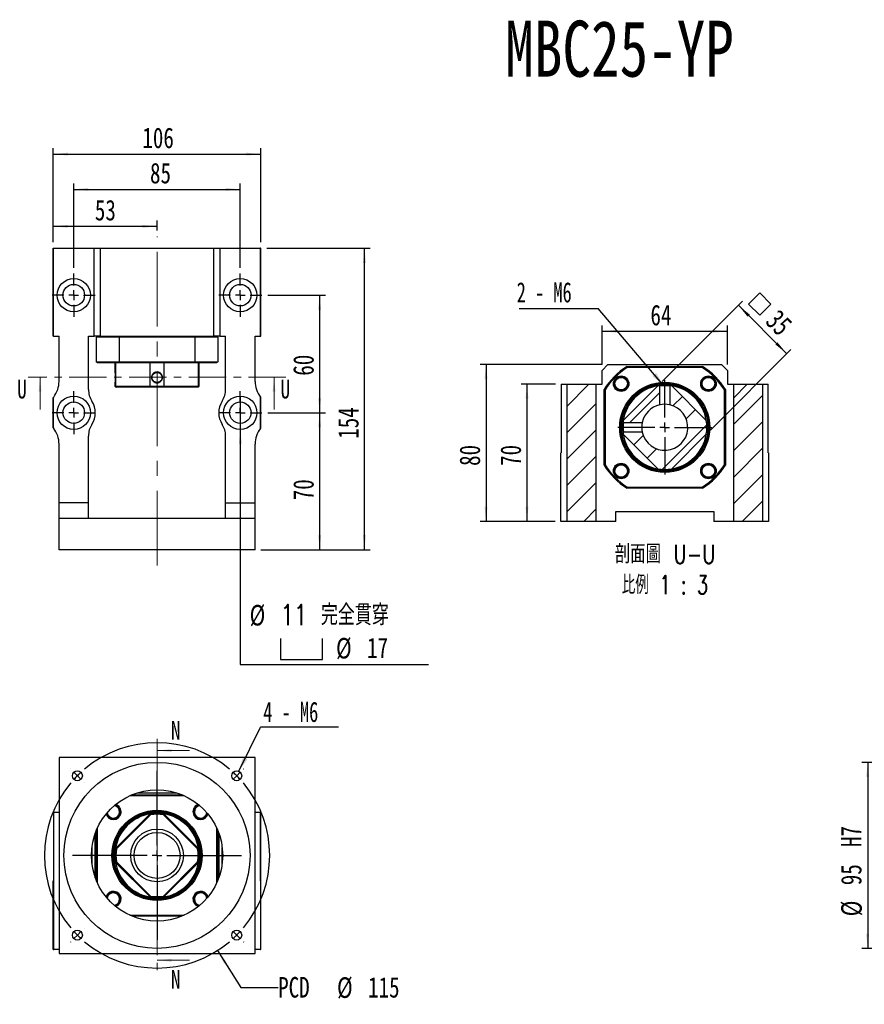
# Model space of a CAD drawing. Header units: millimetres. Extents: x 39 to 266, y 3 to 194.
# Tile 1 of 3: x 39 to 183, y 26 to 194. Entities that reach past the tile are written whole.
import ezdxf

# ---------------------------------------------------------------- set-up
doc = ezdxf.new("R2010")
doc.units = ezdxf.units.MM
doc.linetypes.add('CENTER', pattern=[10.16, 6.35, -1.27, 1.27, -1.27])
doc.linetypes.add('CENTERX2', pattern=[20.32, 12.7, -2.54, 2.54, -2.54])
doc.layers.add('FORMAT', color=7, linetype='Continuous')
doc.styles.add('SLDTEXTSTYLE0', font='TXT', dxfattribs={"width": 0.75})
doc.styles.add('SLDTEXTSTYLE3', font='TXT', dxfattribs={"width": 0.666667})
doc.styles.add('SLDTEXTSTYLE4', font='TXT', dxfattribs={"width": 0.75, "bigfont": 'bigfont'})
doc.styles.add('SLDTEXTSTYLE5', font='TXT', dxfattribs={"width": 0.65625, "bigfont": 'bigfont'})
doc.dimstyles.new('SLDDIMSTYLE1', dxfattribs={"dimtxt": 3.5, "dimasz": 2.5, "dimexe": 0, "dimexo": 0.0625, "dimgap": 0.875, "dimtad": 0, "dimtih": 1, "dimtoh": 1, "dimlfac": 3, "dimrnd": 1e-09, "dimzin": 12, "dimdsep": 46, "dimtxsty": 'SLDTEXTSTYLE0', "dimblk1": 'NONE', "dimsah": 1, "dimcen": 0, "dimadec": 0, "dimazin": 3, "dimtfac": 1, "dimtmove": 0, "dimatfit": 3, "dimldrblk": 'NONE', "dimfxl": 0, "dimfrac": 2, "dimtolj": 1, "dimtzin": 12, "dimarcsym": 0})
doc.dimstyles.new('SLDDIMSTYLE2', dxfattribs={"dimtxt": 0.18, "dimasz": 2.5, "dimexe": 0, "dimexo": 0.0625, "dimgap": 0, "dimtad": 0, "dimtih": 1, "dimtoh": 1, "dimdec": 0, "dimrnd": 1e-09, "dimzin": 0, "dimdsep": 46, "dimtxsty": 'Standard', "dimsah": 1, "dimcen": 0.09, "dimadec": 0, "dimazin": 0, "dimtfac": 2.5, "dimtdec": 0, "dimtofl": 0, "dimtmove": 0, "dimatfit": 3, "dimfxl": 0, "dimfrac": 2, "dimtolj": 1, "dimtzin": 0, "dimarcsym": 0})
doc.dimstyles.new('SLDDIMSTYLE3', dxfattribs={"dimtxt": 3.5, "dimasz": 2.5, "dimexe": 0, "dimexo": 0.0625, "dimgap": 0.875, "dimtad": 1, "dimlfac": 3, "dimrnd": 1e-09, "dimzin": 12, "dimdsep": 46, "dimtxsty": 'SLDTEXTSTYLE0', "dimsah": 1, "dimcen": 0.09, "dimadec": 0, "dimazin": 3, "dimtfac": 1, "dimtofl": 0, "dimtmove": 0, "dimatfit": 3, "dimfxl": 0, "dimfrac": 2, "dimtolj": 1, "dimtzin": 12, "dimarcsym": 0})
doc.dimstyles.new('SLDDIMSTYLE4', dxfattribs={"dimtxt": 3.5, "dimasz": 2.5, "dimexe": 0, "dimexo": 0.0625, "dimgap": 0.875, "dimtad": 0, "dimtih": 1, "dimtoh": 1, "dimlfac": 3, "dimrnd": 1e-09, "dimzin": 12, "dimdsep": 46, "dimtxsty": 'SLDTEXTSTYLE0', "dimblk1": 'NONE', "dimsah": 1, "dimcen": 0, "dimadec": 0, "dimazin": 3, "dimtfac": 1, "dimtmove": 0, "dimatfit": 3, "dimldrblk": 'NONE', "dimfxl": 0, "dimfrac": 2, "dimtolj": 1, "dimtzin": 12, "dimarcsym": 0})
doc.dimstyles.new('SLDDIMSTYLE7', dxfattribs={"dimtxt": 3.5, "dimasz": 2.5, "dimexe": 0, "dimexo": 0.0625, "dimgap": 0.875, "dimtad": 1, "dimlfac": 3, "dimrnd": 1e-09, "dimzin": 12, "dimdsep": 46, "dimtxsty": 'SLDTEXTSTYLE0', "dimsah": 1, "dimcen": 0.09, "dimadec": 0, "dimazin": 3, "dimtfac": 1, "dimtofl": 0, "dimtmove": 0, "dimatfit": 3, "dimfxl": 0, "dimfrac": 2, "dimtolj": 1, "dimarcsym": 0})

# ---------------------------------------------------------------- blocks, each defined once
blk = doc.blocks.new('_D')
at = {"layer": 'FORMAT', "color": 7}
for p, q in [((72.79, 35.15), (76.77, 28.88)), ((76.77, 28.88), (83.12, 28.88))]:
    blk.add_line(p, q, dxfattribs=at)
blk.add_solid([(72.79, 35.15), (73.92, 32.9), (74.34, 33.17)], dxfattribs=at)
at = {"layer": 'FORMAT', "color": 7, "char_height": 3.5, "attachment_point": 1, "style": 'SLDTEXTSTYLE0'}
for s, insert in [('PCD', (83.12, 30.64)), ('%%c', (93.14, 30.59)), ('115', (98.42, 30.64))]:
    blk.add_mtext(s, dxfattribs=dict(at, insert=insert))
blk = doc.blocks.new('_NONE')
blk = doc.blocks.new('SW_NOTE_0')
at = {"layer": 'FORMAT', "color": 0}
blk.add_line((13.23, 0), (0, 0), dxfattribs=at)
at = {"layer": 'FORMAT', "color": 0, "insert": (0.46, 4.31), "char_height": 3.44, "attachment_point": 1, "style": 'SLDTEXTSTYLE3'}
blk.add_mtext('4 - M6', dxfattribs=at)
blk = doc.blocks.new('SW_CENTERMARKSYMBOL_0')
at = {"layer": 'FORMAT', "color": 0}
for p, q in [((0, 1.67), (0, 14.39)), ((-1.67, 0), (-14.39, 0)), ((0, 0), (-0.83, 0)), ((0, 0), (0, 0.83)), ((0, 0), (0, -0.83)), ((0, 0), (0.83, 0)), ((1.67, 0), (14.39, 0)), ((0, -1.67), (0, -14.39))]:
    blk.add_line(p, q, dxfattribs=at)
blk = doc.blocks.new('SW_CENTERMARKSYMBOL_1')
at = {"layer": 'FORMAT', "color": 0}
for p, q in [((0, 1.67), (0, 14.39)), ((-1.67, 0), (-14.39, 0)), ((0, 0), (-0.83, 0)), ((0, 0), (0, 0.83)), ((0, 0), (0, -0.83)), ((0, 0), (0.83, 0)), ((1.67, 0), (14.39, 0)), ((0, -1.67), (0, -14.39))]:
    blk.add_line(p, q, dxfattribs=at)
blk = doc.blocks.new('SW_CENTERMARKSYMBOL_2')
at = {"layer": 'FORMAT', "color": 0}
for p, q in [((-28.28, 1.18), (-28.3, 1.19)), ((-27.11, 0), (-27.7, 0.59)), ((-27.11, 0), (-26.52, -0.59)), ((-13.55, -11.89), (-13.55, 0.83)), ((0, 0), (-0.59, -0.59)), ((0, 0), (0.59, 0.59)), ((1.18, 1.18), (1.19, 1.19)), ((-25.93, -1.18), (-25.92, -1.19)), ((-1.18, -1.18), (-1.19, -1.19)), ((-13.55, -13.55), (-13.55, -12.72)), ((-15.22, -13.55), (-27.94, -13.55)), ((-13.55, -13.55), (-14.39, -13.55)), ((-13.55, -13.55), (-13.55, -14.39)), ((-13.55, -13.55), (-12.72, -13.55)), ((-11.89, -13.55), (0.83, -13.55)), ((-13.55, -15.22), (-13.55, -27.94)), ((-27.11, -27.11), (-26.52, -26.52)), ((-25.93, -25.93), (-25.92, -25.92)), ((-1.18, -25.93), (-1.19, -25.92)), ((0, -27.11), (-0.59, -26.52)), ((-28.28, -28.28), (-28.3, -28.3)), ((-27.11, -27.11), (-27.7, -27.7)), ((0, -27.11), (0.59, -27.7)), ((1.18, -28.28), (1.19, -28.3))]:
    blk.add_line(p, q, dxfattribs=at)
for start, end in [(49.9822, 130.0178), (135, 137.4911), (132.5089, 135), (45, 47.4911), (42.5089, 45), (139.9822, 220.0178), (319.9822, 40.0178), (222.5089, 225), (315, 317.4911), (225, 227.4911), (229.9822, 310.0178), (312.5089, 315)]:
    blk.add_arc((-13.55, -13.55), 19.17, start, end, dxfattribs=at)
blk = doc.blocks.new('_D_1')
at = {"layer": 'FORMAT', "color": 7}
for p, q in [((81.35, 146.65), (91.18, 146.65)), ((90.18, 146.65), (90.18, 126.65)), ((81.35, 126.65), (91.18, 126.65))]:
    blk.add_line(p, q, dxfattribs=at)
for points in [[(90.18, 146.65), (89.93, 144.15), (90.43, 144.15)], [(90.18, 126.65), (90.43, 129.15), (89.93, 129.15)]]:
    blk.add_solid(points, dxfattribs=at)
at = {"layer": 'FORMAT', "color": 7, "insert": (85.67, 132.95), "char_height": 3.5, "attachment_point": 1, "rotation": 90, "style": 'SLDTEXTSTYLE0'}
blk.add_mtext('60', dxfattribs=at)
blk = doc.blocks.new('_D_2')
at = {"layer": 'FORMAT', "color": 7}
for p, q in [((81.35, 126.65), (91.18, 126.65)), ((90.18, 126.65), (90.18, 103.32)), ((80.18, 103.32), (91.18, 103.32))]:
    blk.add_line(p, q, dxfattribs=at)
for points in [[(90.18, 126.65), (89.93, 124.15), (90.43, 124.15)], [(90.18, 103.32), (90.43, 105.82), (89.93, 105.82)]]:
    blk.add_solid(points, dxfattribs=at)
at = {"layer": 'FORMAT', "color": 7, "insert": (85.67, 111.76), "char_height": 3.5, "attachment_point": 1, "rotation": 90, "style": 'SLDTEXTSTYLE0'}
blk.add_mtext('70', dxfattribs=at)
blk = doc.blocks.new('_D_3')
at = {"layer": 'FORMAT', "color": 7}
for p, q in [((81.18, 154.65), (98.8, 154.65)), ((97.8, 103.32), (97.8, 154.65)), ((80.18, 103.32), (98.8, 103.32))]:
    blk.add_line(p, q, dxfattribs=at)
for points in [[(97.8, 154.65), (97.55, 152.15), (98.05, 152.15)], [(97.8, 103.32), (98.05, 105.82), (97.55, 105.82)]]:
    blk.add_solid(points, dxfattribs=at)
at = {"layer": 'FORMAT', "color": 7, "insert": (93.29, 122.22), "char_height": 3.5, "attachment_point": 1, "rotation": 90, "style": 'SLDTEXTSTYLE0'}
blk.add_mtext('154', dxfattribs=at)
blk = doc.blocks.new('_D_4')
at = {"layer": 'FORMAT', "color": 7}
for p, q in [((44.85, 155.65), (44.85, 159.36)), ((62.51, 157.65), (62.51, 159.36)), ((62.51, 158.36), (44.85, 158.36))]:
    blk.add_line(p, q, dxfattribs=at)
for points in [[(44.85, 158.36), (47.35, 158.11), (47.35, 158.61)], [(62.51, 158.36), (60.01, 158.61), (60.01, 158.11)]]:
    blk.add_solid(points, dxfattribs=at)
at = {"layer": 'FORMAT', "color": 7, "insert": (51.94, 162.87), "char_height": 3.5, "attachment_point": 1, "style": 'SLDTEXTSTYLE0'}
blk.add_mtext('53', dxfattribs=at)
blk = doc.blocks.new('_D_5')
at = {"layer": 'FORMAT', "color": 7}
for p, q in [((44.85, 155.65), (44.85, 171.65)), ((80.18, 155.65), (80.18, 171.65)), ((44.85, 170.65), (80.18, 170.65))]:
    blk.add_line(p, q, dxfattribs=at)
for points in [[(44.85, 170.65), (47.35, 170.4), (47.35, 170.9)], [(80.18, 170.65), (77.68, 170.9), (77.68, 170.4)]]:
    blk.add_solid(points, dxfattribs=at)
at = {"layer": 'FORMAT', "color": 7, "insert": (60.02, 175.17), "char_height": 3.5, "attachment_point": 1, "style": 'SLDTEXTSTYLE0'}
blk.add_mtext('106', dxfattribs=at)
blk = doc.blocks.new('_D_6')
at = {"layer": 'FORMAT', "color": 7}
for p, q in [((48.35, 151.32), (48.35, 165.65)), ((48.35, 164.65), (76.68, 164.65)), ((76.68, 151.32), (76.68, 165.65))]:
    blk.add_line(p, q, dxfattribs=at)
for points in [[(48.35, 164.65), (50.85, 164.4), (50.85, 164.9)], [(76.68, 164.65), (74.18, 164.9), (74.18, 164.4)]]:
    blk.add_solid(points, dxfattribs=at)
at = {"layer": 'FORMAT', "color": 7, "insert": (61.32, 169.17), "char_height": 3.5, "attachment_point": 1, "style": 'SLDTEXTSTYLE0'}
blk.add_mtext('85', dxfattribs=at)
blk = doc.blocks.new('SW_SYMBOL_HOLE_SPOT')
at = {"layer": 'FORMAT', "color": 0}
for p, q in [((0, 875), (0, 75)), ((1600, 75), (1600, 875)), ((0, 75), (1600, 75))]:
    blk.add_line(p, q, dxfattribs=at)
blk = doc.blocks.new('_D_7')
at = {"layer": 'FORMAT'}
for p, q in [((76.68, 129.49), (76.68, 123.82)), ((76.68, 123.82), (76.68, 83.83)), ((76.68, 83.83), (108.68, 83.83))]:
    blk.add_line(p, q, dxfattribs=at)
blk.add_solid([(76.68, 123.82), (76.43, 121.32), (76.93, 121.32)], dxfattribs=at)
at = {"layer": 'FORMAT', "xscale": 0.004470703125, "yscale": 0.004470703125, "zscale": 0.004470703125}
blk.add_blockref('SW_SYMBOL_HOLE_SPOT', (83.52, 84.31), dxfattribs=at)
at = {"layer": 'FORMAT', "char_height": 3.5, "attachment_point": 1}
for s, insert, style in [('%%c', (78.27, 93.95), 'SLDTEXTSTYLE0'), ('11 \\M+18AAE\\M+19153\\M+18AD1\\M+190FA', (83.55, 94), 'SLDTEXTSTYLE4'), ('%%c', (92.97, 88.34), 'SLDTEXTSTYLE0'), ('17', (98.25, 88.39), 'SLDTEXTSTYLE0')]:
    blk.add_mtext(s, dxfattribs=dict(at, insert=insert, style=style))
blk = doc.blocks.new('SW_CENTERMARKSYMBOL_3')
at = {"layer": 'FORMAT', "color": 0}
for p, q in [((0, 1.67), (0, 3.67)), ((-1.67, 0), (-3.67, 0)), ((0, 0), (-0.83, 0)), ((0, 0), (0, 0.83)), ((0, 0), (0, -0.83)), ((0, 0), (0.83, 0)), ((1.67, 0), (3.67, 0)), ((0, -1.67), (0, -3.67))]:
    blk.add_line(p, q, dxfattribs=at)
blk = doc.blocks.new('SW_CENTERMARKSYMBOL_4')
at = {"layer": 'FORMAT', "color": 0}
for p, q in [((0, 1.67), (0, 3.67)), ((-1.67, 0), (-3.67, 0)), ((0, 0), (-0.83, 0)), ((0, 0), (0, 0.83)), ((0, 0), (0, -0.83)), ((0, 0), (0.83, 0)), ((1.67, 0), (3.67, 0)), ((0, -1.67), (0, -3.67))]:
    blk.add_line(p, q, dxfattribs=at)
blk = doc.blocks.new('SW_CENTERMARKSYMBOL_5')
at = {"layer": 'FORMAT', "color": 0}
for p, q in [((0, 1.67), (0, 3.67)), ((-1.67, 0), (-3.67, 0)), ((0, 0), (-0.83, 0)), ((0, 0), (0, 0.83)), ((0, 0), (0, -0.83)), ((0, 0), (0.83, 0)), ((1.67, 0), (3.67, 0)), ((0, -1.67), (0, -3.67))]:
    blk.add_line(p, q, dxfattribs=at)
blk = doc.blocks.new('SW_CENTERMARKSYMBOL_6')
at = {"layer": 'FORMAT', "color": 0}
for p, q in [((0, 1.67), (0, 3.67)), ((-1.67, 0), (-3.67, 0)), ((0, 0), (-0.83, 0)), ((0, 0), (0, 0.83)), ((0, 0), (0, -0.83)), ((0, 0), (0.83, 0)), ((1.67, 0), (3.67, 0)), ((0, -1.67), (0, -3.67))]:
    blk.add_line(p, q, dxfattribs=at)
blk = doc.blocks.new('_D_14')
at = {"layer": 'FORMAT', "color": 7}
for p, q in [((189.64, 67.16), (182.41, 67.16)), ((183.41, 67.16), (183.41, 35.49)), ((189.64, 35.49), (182.41, 35.49))]:
    blk.add_line(p, q, dxfattribs=at)
for points in [[(183.41, 67.16), (183.16, 64.66), (183.66, 64.66)], [(183.41, 35.49), (183.66, 37.99), (183.16, 37.99)]]:
    blk.add_solid(points, dxfattribs=at)
at = {"layer": 'FORMAT', "color": 7, "char_height": 3.5, "attachment_point": 1, "rotation": 90, "style": 'SLDTEXTSTYLE0'}
for s, insert in [('H7', (178.85, 52.75)), ('95', (178.85, 46.26)), ('%%c', (178.9, 40.98))]:
    blk.add_mtext(s, dxfattribs=dict(at, insert=insert))
blk = doc.blocks.new('_D_16')
at = {"layer": 'FORMAT', "color": 7}
for p, q in [((130.29, 131.5), (124.45, 131.5)), ((125.45, 131.5), (125.45, 108.16)), ((130.22, 108.16), (124.45, 108.16))]:
    blk.add_line(p, q, dxfattribs=at)
for points in [[(125.45, 131.5), (125.2, 129), (125.7, 129)], [(125.45, 108.16), (125.7, 110.66), (125.2, 110.66)]]:
    blk.add_solid(points, dxfattribs=at)
at = {"layer": 'FORMAT', "color": 7, "insert": (120.93, 117.6), "char_height": 3.5, "attachment_point": 1, "rotation": 90, "style": 'SLDTEXTSTYLE0'}
blk.add_mtext('70', dxfattribs=at)
blk = doc.blocks.new('_D_17')
at = {"layer": 'FORMAT', "color": 7}
for p, q in [((138.22, 134.83), (117.48, 134.83)), ((118.48, 134.83), (118.48, 108.16)), ((130.22, 108.16), (117.48, 108.16))]:
    blk.add_line(p, q, dxfattribs=at)
for points in [[(118.48, 134.83), (118.23, 132.33), (118.73, 132.33)], [(118.48, 108.16), (118.73, 110.66), (118.23, 110.66)]]:
    blk.add_solid(points, dxfattribs=at)
at = {"layer": 'FORMAT', "color": 7, "insert": (113.97, 117.6), "char_height": 3.5, "attachment_point": 1, "rotation": 90, "style": 'SLDTEXTSTYLE0'}
blk.add_mtext('80', dxfattribs=at)
blk = doc.blocks.new('_D_18')
at = {"layer": 'FORMAT', "color": 7}
for p, q in [((138.22, 134.83), (138.22, 141.51)), ((159.56, 134.83), (159.56, 141.51)), ((138.22, 140.51), (159.56, 140.51))]:
    blk.add_line(p, q, dxfattribs=at)
for points in [[(138.22, 140.51), (140.72, 140.26), (140.72, 140.76)], [(159.56, 140.51), (157.06, 140.76), (157.06, 140.26)]]:
    blk.add_solid(points, dxfattribs=at)
at = {"layer": 'FORMAT', "color": 7, "insert": (146.45, 145.02), "char_height": 3.5, "attachment_point": 1, "style": 'SLDTEXTSTYLE0'}
blk.add_mtext('64', dxfattribs=at)
blk = doc.blocks.new('SW_SYMBOL_MOD_BOX')
at = {"layer": 'FORMAT', "color": 0}
for p, q in [((200, 200), (200, 800)), ((200, 800), (800, 800)), ((800, 800), (800, 200)), ((200, 200), (800, 200))]:
    blk.add_line(p, q, dxfattribs=at)
blk = doc.blocks.new('_D_19')
at = {"layer": 'FORMAT', "color": 7}
for p, q in [((148.42, 131.94), (162.11, 145.64)), ((161.41, 144.93), (169.66, 136.68)), ((156.67, 123.69), (170.36, 137.39))]:
    blk.add_line(p, q, dxfattribs=at)
for points in [[(161.41, 144.93), (163, 142.98), (163.35, 143.34)], [(169.66, 136.68), (168.06, 138.62), (167.71, 138.27)]]:
    blk.add_solid(points, dxfattribs=at)
at = {"layer": 'FORMAT', "color": 7, "xscale": 0.004470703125, "yscale": 0.004470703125, "zscale": 0.004470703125, "rotation": 315.0000000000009}
blk.add_blockref('SW_SYMBOL_MOD_BOX', (161.89, 145.13), dxfattribs=at)
at = {"layer": 'FORMAT', "color": 7, "insert": (168.31, 144.48), "char_height": 3.5, "attachment_point": 1, "rotation": 315, "style": 'SLDTEXTSTYLE0'}
blk.add_mtext('35', dxfattribs=at)
blk = doc.blocks.new('SW_NOTE_2')
at = {"layer": 'FORMAT', "color": 0, "char_height": 3.175, "attachment_point": 2}
for s, insert, style in [('\\M+19655\\M+196CA\\M+19AA4 U-U', (10.32, 4.09), 'SLDTEXTSTYLE4'), ('\\M+194E4\\M+197E1 1 : 3', (10.27, -1.14), 'SLDTEXTSTYLE5')]:
    blk.add_mtext(s, dxfattribs=dict(at, insert=insert, style=style))
blk = doc.blocks.new('SW_NOTE_3')
at = {"layer": 'FORMAT', "color": 0}
blk.add_line((-13.48, 0), (0, 0), dxfattribs=at)
at = {"layer": 'FORMAT', "color": 0, "insert": (-13.88, 4.47), "char_height": 3.44, "attachment_point": 1, "style": 'SLDTEXTSTYLE3'}
blk.add_mtext('2 - M6', dxfattribs=at)
blk = doc.blocks.new('SW_CENTERMARKSYMBOL_7')
at = {"layer": 'FORMAT', "color": 0}
for p, q in [((0, 1.67), (0, 8)), ((-1.67, 0), (-8, 0)), ((0, 0), (-0.83, 0)), ((0, 0), (0, 0.83)), ((0, 0), (0, -0.83)), ((0, 0), (0.83, 0)), ((1.67, 0), (8, 0)), ((0, -1.67), (0, -8))]:
    blk.add_line(p, q, dxfattribs=at)

msp = doc.modelspace()

# ---------------------------------------------------------------- hatches: boundary and pattern name
at = {"layer": 'FORMAT', "linetype": 'Continuous', "lineweight": 18}
h = msp.add_hatch(dxfattribs=at)
h.set_pattern_fill('ANSI31', color=256, style=0)
h.paths.add_polyline_path([(137.224, 131.4979), (132.224, 131.4979), (132.224, 108.1646), (137.224, 108.1646)], flags=0)
h = msp.add_hatch(dxfattribs=at)
h.set_pattern_fill('ANSI31', color=256, style=0)
edge = h.paths.add_edge_path(flags=0)
edge.add_spline(control_points=[(141.7855, 125.1015), (141.8001, 125.0868), (141.8147, 125.0722), (141.8293, 125.0576), (141.8368, 125.05), (141.8443, 125.0425), (141.8518, 125.035), (141.8593, 125.0275), (141.8668, 125.02), (141.8743, 125.0125)], knot_values=[0, 0, 0, 0, 0.0001862, 0.0001862, 0.0001862, 0.00028164, 0.00028164, 0.00028164, 0.00037707, 0.00037707, 0.00037707, 0.00037707], weights=[1, 1, 1, 1, 1, 1, 1, 1, 1, 1], degree=3, periodic=0)
edge.add_line((141.8743, 125.0125), (145.0669, 125.0126))
edge.add_arc((148.8907, 124.1646), 3.9167, 102.504221, 167.495779, ccw=False)
edge.add_line((148.0427, 127.9884), (148.0427, 131.1811))
edge.add_spline(control_points=[(148.0427, 131.1811), (148.0281, 131.1956), (148.0134, 131.2102), (147.9988, 131.2248), (147.9913, 131.2323), (147.9838, 131.2398), (147.9763, 131.2473), (147.9688, 131.2548), (147.9612, 131.2623), (147.9537, 131.2698)], knot_values=[0, 0, 0, 0, 0.00018621, 0.00018621, 0.00018621, 0.00028164, 0.00028164, 0.00028164, 0.00037708, 0.00037708, 0.00037708, 0.00037708], weights=[1, 1, 1, 1, 1, 1, 1, 1, 1, 1], degree=3, periodic=0)
edge.add_arc((148.8907, 124.1646), 7.1667, 97.512067, 99.484016)
edge.add_line((147.7098, 131.2333), (141.822, 125.3455))
edge.add_arc((148.8907, 124.1646), 7.1667, 170.515984, 172.488042)
h = msp.add_hatch(dxfattribs=at)
h.set_pattern_fill('ANSI31', color=256, style=0)
edge = h.paths.add_edge_path(flags=0)
edge.add_line((141.822, 122.9837), (147.7098, 117.0959))
edge.add_arc((148.8907, 124.1646), 7.1667, 260.515984, 279.484016)
edge.add_line((150.0715, 117.0959), (155.9594, 122.9837))
edge.add_arc((148.8907, 124.1646), 7.1667, 350.515984, 369.484016)
edge.add_line((155.9594, 125.3455), (150.0715, 131.2333))
edge.add_arc((148.8907, 124.1646), 7.1667, 80.515984, 82.487841)
edge.add_spline(control_points=[(149.8276, 131.2698), (149.8129, 131.2552), (149.7983, 131.2406), (149.7836, 131.226), (149.7761, 131.2185), (149.7686, 131.211), (149.7611, 131.2035), (149.7536, 131.196), (149.7461, 131.1885), (149.7386, 131.181)], knot_values=[0, 0, 0, 0, 0.0001862, 0.0001862, 0.0001862, 0.00028164, 0.00028164, 0.00028164, 0.00037707, 0.00037707, 0.00037707, 0.00037707], weights=[1, 1, 1, 1, 1, 1, 1, 1, 1, 1], degree=3, periodic=0)
edge.add_line((149.7386, 131.181), (149.7387, 127.9884))
edge.add_arc((148.8907, 124.1646), 3.9167, -167.495779, 77.495779, ccw=False)
edge.add_line((145.0669, 123.3166), (141.8742, 123.3166))
edge.add_spline(control_points=[(141.8742, 123.3166), (141.8597, 123.302), (141.8451, 123.2874), (141.8304, 123.2727), (141.823, 123.2652), (141.8155, 123.2577), (141.808, 123.2502), (141.8005, 123.2427), (141.793, 123.2352), (141.7855, 123.2277)], knot_values=[0, 0, 0, 0, 0.0001862, 0.0001862, 0.0001862, 0.00028164, 0.00028164, 0.00028164, 0.00037707, 0.00037707, 0.00037707, 0.00037707], weights=[1, 1, 1, 1, 1, 1, 1, 1, 1, 1], degree=3, periodic=0)
edge.add_arc((148.8907, 124.1646), 7.1667, 187.51183, 189.484016)
h = msp.add_hatch(dxfattribs=at)
h.set_pattern_fill('ANSI31', color=256, style=0)
h.paths.add_polyline_path([(165.5573, 131.4979), (160.5573, 131.4979), (160.5573, 108.1646), (165.5573, 108.1646)], flags=0)

# ---------------------------------------------------------------- linework, layer by layer
at = {"color": 7, "linetype": 'Continuous', "lineweight": 25}
for p, q in [((44.8467, 139.6537), (44.8467, 154.6537)), ((44.8467, 154.6537), (44.9134, 154.6537)), ((44.9134, 139.6537), (44.9134, 154.6537)), ((44.9134, 154.6537), (51.8467, 154.6537)), ((51.8467, 139.6537), (51.8467, 154.6537)), ((51.8467, 154.6537), (52.8467, 154.6537)), ((52.8467, 154.6537), (52.8467, 139.6537)), ((52.8467, 154.6537), (72.18, 154.6537)), ((72.18, 139.6537), (72.18, 154.6537)), ((72.18, 154.6537), (73.18, 154.6537)), ((73.18, 154.6537), (73.18, 139.6537)), ((73.18, 154.6537), (80.1134, 154.6537)), ((80.1134, 139.6537), (80.1134, 154.6537)), ((80.18, 154.6537), (80.1134, 154.6537)), ((80.18, 139.6537), (80.18, 154.6537)), ((44.9134, 139.6537), (44.8467, 139.6537)), ((44.9134, 139.6537), (45.8467, 139.6537)), ((45.8467, 131.9844), (45.8467, 139.6537)), ((50.8467, 130.6223), (50.8467, 139.6537)), ((50.8467, 139.6537), (51.8467, 139.6537)), ((52.8467, 139.6537), (51.8467, 139.6537)), ((56.0908, 139.487), (52.18, 139.487)), ((52.18, 139.487), (52.18, 135.3204)), ((52.8467, 139.6537), (72.18, 139.6537)), ((68.936, 139.487), (56.0908, 139.487)), ((56.0908, 139.487), (56.0908, 135.3204)), ((72.8467, 139.487), (68.936, 139.487)), ((68.936, 139.487), (68.936, 135.3204)), ((73.18, 139.6537), (72.18, 139.6537)), ((72.8467, 139.487), (72.8467, 135.3204)), ((73.18, 139.6537), (74.18, 139.6537)), ((74.18, 130.6223), (74.18, 139.6537)), ((79.18, 139.6537), (80.1134, 139.6537)), ((79.18, 131.9844), (79.18, 139.6537)), ((80.1134, 139.6537), (80.18, 139.6537)), ((52.18, 135.3204), (56.0908, 135.3204)), ((56.1385, 135.1537), (52.3467, 135.1537)), ((55.3467, 135.1537), (55.3467, 133.5808)), ((55.4447, 135.1537), (55.4447, 131.1537)), ((56.0908, 135.3204), (68.936, 135.3204)), ((68.8882, 135.1537), (56.1385, 135.1537)), ((61.3325, 131.1537), (61.3325, 135.1537)), ((63.6942, 135.1537), (63.6942, 131.1537)), ((72.68, 135.1537), (68.8882, 135.1537)), ((68.936, 135.3204), (72.8467, 135.3204)), ((69.5821, 131.1537), (69.5821, 135.1537)), ((69.68, 131.1537), (69.68, 135.1537)), ((139.224, 134.8313), (138.224, 133.8313)), ((139.224, 134.8313), (158.5573, 134.8313)), ((142.4681, 134.4979), (155.3133, 134.4979)), ((155.2655, 134.3313), (142.5158, 134.3313)), ((159.5573, 133.8313), (158.5573, 134.8313)), ((138.224, 131.4979), (138.224, 133.8313)), ((159.5573, 133.8313), (159.5573, 131.4979)), ((55.3467, 131.7268), (55.3467, 131.1537)), ((55.3467, 131.1537), (55.5134, 130.987)), ((55.3467, 131.1537), (55.4447, 131.1537)), ((55.4447, 131.1537), (61.3325, 131.1537)), ((55.6005, 130.987), (55.5134, 130.987)), ((61.4124, 130.987), (55.6005, 130.987)), ((61.3325, 131.1537), (63.6942, 131.1537)), ((63.6144, 130.987), (61.4124, 130.987)), ((69.4262, 130.987), (63.6144, 130.987)), ((63.6942, 131.1537), (69.5821, 131.1537)), ((69.5134, 130.987), (69.4262, 130.987)), ((69.5134, 130.987), (69.68, 131.1537)), ((69.5821, 131.1537), (69.68, 131.1537)), ((131.2907, 131.4979), (131.2907, 119.8313)), ((131.2907, 131.4979), (132.224, 131.4979)), ((132.224, 131.4979), (132.224, 108.1646)), ((132.224, 131.4979), (137.224, 131.4979)), ((137.224, 108.1646), (137.224, 131.4979)), ((137.224, 131.4979), (138.224, 131.4979)), ((141.822, 125.3455), (147.7098, 131.2333)), ((148.0427, 127.9884), (148.0427, 131.1811)), ((149.7387, 131.1811), (149.7387, 127.9884)), ((150.0715, 131.2333), (155.9594, 125.3455)), ((159.5573, 131.4979), (160.5573, 131.4979)), ((160.5573, 131.4979), (165.5573, 131.4979)), ((160.5573, 131.4979), (160.5573, 108.1646)), ((165.5573, 108.1646), (165.5573, 131.4979)), ((165.5573, 131.4979), (166.4907, 131.4979)), ((166.4907, 119.8313), (166.4907, 131.4979)), ((44.8467, 124.0988), (44.8467, 129.2087)), ((44.9134, 124.0099), (44.9134, 129.2976)), ((80.1134, 124.0099), (80.1134, 129.2976)), ((80.18, 124.0988), (80.18, 129.2087)), ((138.5573, 117.742), (138.5573, 130.5872)), ((138.724, 130.5395), (138.724, 117.7898)), ((159.0573, 117.7898), (159.0573, 130.5395)), ((159.224, 130.5872), (159.224, 117.742)), ((141.7855, 125.1015), (141.7574, 124.8555)), ((141.8742, 125.0126), (145.0669, 125.0126)), ((50.8467, 111.3204), (50.8467, 122.6851)), ((74.18, 111.3204), (74.18, 122.6851)), ((147.7098, 117.0959), (141.822, 122.9837)), ((145.0669, 123.3166), (141.8742, 123.3166)), ((155.9594, 122.9837), (150.0715, 117.0959)), ((45.8467, 111.3204), (45.8467, 121.323)), ((79.18, 111.3204), (79.18, 121.323)), ((131.224, 108.1646), (131.224, 119.8313)), ((131.2907, 119.8313), (131.224, 119.8313)), ((166.4907, 119.8313), (166.5573, 119.8313)), ((166.5573, 119.8313), (166.5573, 108.1646)), ((142.5158, 113.9979), (155.2655, 113.9979)), ((155.3133, 113.8313), (142.4681, 113.8313)), ((50.8467, 111.3204), (45.8467, 111.3204)), ((45.8467, 108.6537), (45.8467, 111.3204)), ((50.8467, 108.6537), (50.8467, 111.3204)), ((74.18, 111.3204), (79.18, 111.3204)), ((74.18, 108.6537), (74.18, 111.3204)), ((79.18, 108.6537), (79.18, 111.3204)), ((140.5573, 109.8313), (157.224, 109.8313)), ((140.5573, 108.1646), (140.5573, 109.8313)), ((157.224, 109.8313), (157.224, 108.1646)), ((79.18, 108.6537), (45.8467, 108.6537)), ((45.8467, 103.3204), (45.8467, 108.6537)), ((79.18, 103.3204), (79.18, 108.6537)), ((132.224, 108.1646), (131.224, 108.1646)), ((137.224, 108.1646), (132.224, 108.1646)), ((140.5573, 108.1646), (137.224, 108.1646)), ((160.5573, 108.1646), (157.224, 108.1646)), ((165.5573, 108.1646), (160.5573, 108.1646)), ((166.5573, 108.1646), (165.5573, 108.1646)), ((79.18, 103.3204), (45.8467, 103.3204)), ((79.18, 67.994), (45.8467, 67.994)), ((45.8467, 67.994), (45.8467, 34.6606)), ((79.18, 34.6606), (79.18, 67.994)), ((59.2093, 61.994), (65.8174, 61.994)), ((67.1322, 61.494), (57.8946, 61.494)), ((58.2806, 61.6606), (66.7462, 61.6606)), ((44.9134, 58.6606), (44.9134, 46.994)), ((44.9134, 58.6606), (44.93, 58.6606)), ((44.93, 35.3273), (44.93, 58.6606)), ((44.93, 58.6606), (45.8467, 58.6606)), ((79.18, 58.6606), (80.0967, 58.6606)), ((80.0967, 58.6606), (80.0967, 35.3273)), ((80.0967, 58.6606), (80.1134, 58.6606)), ((80.1134, 46.994), (80.1134, 58.6606)), ((55.4447, 52.5082), (61.3325, 58.396)), ((61.4124, 58.2402), (55.6005, 52.4283)), ((69.4262, 52.4283), (63.6144, 58.2402)), ((63.6942, 58.396), (69.5821, 52.5082)), ((52.18, 47.0945), (52.18, 55.5601)), ((52.3467, 55.9461), (52.3467, 46.7085)), ((72.68, 46.7085), (72.68, 55.9461)), ((72.8467, 55.5601), (72.8467, 47.0945)), ((52.0134, 47.5267), (52.0134, 55.1279)), ((73.0134, 55.1279), (73.0134, 47.5267)), ((61.3325, 44.2586), (55.4447, 50.1464)), ((55.6005, 50.2263), (61.4124, 44.4144)), ((63.6144, 44.4144), (69.4262, 50.2263)), ((69.5821, 50.1464), (63.6942, 44.2586)), ((44.8467, 35.3273), (44.8467, 46.994)), ((44.9134, 46.994), (44.8467, 46.994)), ((80.1134, 46.994), (80.18, 46.994)), ((80.18, 35.3273), (80.18, 46.994)), ((57.8946, 41.1606), (67.1322, 41.1606)), ((66.7462, 40.994), (58.2806, 40.994)), ((44.8467, 35.3273), (44.93, 35.3273)), ((45.8467, 35.3273), (44.93, 35.3273)), ((80.0967, 35.3273), (79.18, 35.3273)), ((80.0967, 35.3273), (80.18, 35.3273)), ((45.8467, 34.6606), (79.18, 34.6606))]:
    msp.add_line(p, q, dxfattribs=at)
at = {"color": 7, "linetype": 'CENTER', "lineweight": 18}
for p, q in [((84.42, 132.7119), (40.6067, 132.7119)), ((62.5134, 71.1673), (62.5134, 31.4873))]:
    msp.add_line(p, q, dxfattribs=at)
at = {"color": 7, "linetype": 'Continuous', "lineweight": 18}
for p, q in [((42.6067, 127.2119), (42.6067, 132.7119)), ((82.42, 127.2119), (82.42, 132.7119)), ((68.0134, 69.1673), (62.5134, 69.1673)), ((68.0134, 33.4873), (62.5134, 33.4873))]:
    msp.add_line(p, q, dxfattribs=at)
at = {"color": 8, "linetype": 'Continuous', "lineweight": 25}
for p, q in [((51.43, 52.689), (51.43, 49.9656)), ((73.5967, 49.9656), (73.5967, 52.689))]:
    msp.add_line(p, q, dxfattribs=at)
at = {"color": 7, "linetype": 'Continuous', "lineweight": 25, "flags": 128}
for points in [[(148.1567, 131.2936), (147.9791, 131.2731), (147.9537, 131.2698)], [(147.9537, 131.2698), (147.9763, 131.2473), (147.9988, 131.2248), (148.0427, 131.181)], [(149.8276, 131.2698), (149.4605, 131.3086), (149.1502, 131.3266)], [(149.7386, 131.181), (149.7611, 131.2035), (149.7836, 131.226), (149.8276, 131.2698)], [(141.8743, 125.0125), (141.8518, 125.035), (141.8293, 125.0576), (141.7855, 125.1015)], [(141.7303, 123.8636), (141.7446, 123.6222), (141.7855, 123.2276)], [(141.7855, 123.2277), (141.808, 123.2502), (141.8304, 123.2727), (141.8743, 123.3167)]]:
    msp.add_lwpolyline(points, dxfattribs=at)
at = {"color": 7, "linetype": 'Continuous', "lineweight": 25}
for centre, radius in [((48.3467, 146.6537), 2.8333), ((76.68, 146.6537), 2.8333), ((48.3467, 146.6537), 1.8333), ((76.68, 146.6537), 1.8333), ((141.4661, 131.5892), 1.3167), ((141.4661, 131.5892), 1.15), ((141.4661, 131.5892), 1.0667), ((156.3153, 131.5892), 1.3167), ((156.3153, 131.5892), 1.15), ((156.3153, 131.5892), 1.0667), ((148.8907, 124.1646), 7.6667), ((148.8907, 124.1646), 7.5), ((148.8907, 124.1646), 7.3333), ((48.3467, 126.6537), 2.8333), ((76.68, 126.6537), 2.8333), ((48.3467, 126.6537), 1.8333), ((76.68, 126.6537), 1.8333), ((141.4661, 116.74), 1.3167), ((141.4661, 116.74), 1.15), ((141.4661, 116.74), 1.0667), ((156.3153, 116.74), 1.3167), ((156.3153, 116.74), 1.15), ((156.3153, 116.74), 1.0667), ((62.5134, 51.3273), 15.8333), ((48.9605, 64.8802), 0.85), ((76.0662, 64.8802), 0.85), ((62.5134, 51.3273), 11.1667), ((62.5134, 51.3273), 7.6667), ((62.5134, 51.3273), 7.5), ((62.5134, 51.3273), 7.3333), ((62.5134, 51.3273), 4.4833), ((62.5134, 51.3273), 3.9167), ((48.9605, 37.7744), 0.85), ((76.0662, 37.7744), 0.85)]:
    msp.add_circle(centre, radius, dxfattribs=at)
for centre, radius, start, end in [((148.8907, 124.1646), 12.1667, 121.86275, 148.13725), ((148.8907, 124.1646), 12, 122.089184, 147.910816), ((148.8907, 124.1646), 12, 32.089184, 57.910816), ((148.8907, 124.1646), 12.1667, 31.86275, 58.13725), ((41.5134, 131.9844), 4.3333, 322.041971, 0), ((83.5134, 131.9844), 4.3333, 180, 217.958029), ((148.8907, 124.1646), 7.1667, 99.484016, 170.515984), ((148.8907, 124.1646), 7.1667, 97.512685, 99.484016), ((148.8907, 124.1646), 7.1667, 82.487869, 97.512662), ((148.8907, 125.2703), 5.9713, 81.835753, 98.164456), ((148.8907, 124.1646), 7.1667, 80.515984, 82.487841), ((148.8907, 124.1646), 7.1667, 9.484016, 80.515984), ((48.3467, 126.6537), 4.3333, 142.401695, 143.871073), ((48.3467, 126.6537), 4.3333, 142.041971, 142.401695), ((54.5134, 130.6223), 3.6667, 180, 212.763758), ((70.5134, 130.6223), 3.6667, 327.236242, 0), ((76.68, 126.6537), 4.3333, 37.598305, 37.958029), ((76.68, 126.6537), 4.3333, 36.128927, 37.598305), ((48.3467, 126.6537), 3.6667, 327.236242, 32.763758), ((76.68, 126.6537), 3.6667, 147.236242, 212.763758), ((148.8907, 124.1646), 3.9167, 192.504221, 77.495779), ((148.8907, 124.1646), 3.9167, 102.504221, 167.495779), ((148.8907, 124.1646), 3.9167, 77.495806, 102.504194), ((48.3467, 126.6537), 4.3333, 216.128927, 217.598305), ((48.3467, 126.6537), 4.3333, 217.598305, 217.958029), ((41.5134, 121.323), 4.3333, 0, 37.958029), ((54.5134, 122.6851), 3.6667, 147.236242, 180), ((70.5134, 122.6851), 3.6667, 0, 32.763758), ((83.5134, 121.323), 4.3333, 142.041971, 180), ((76.68, 126.6537), 4.3333, 322.041971, 322.401695), ((76.68, 126.6537), 4.3333, 322.401695, 323.871073), ((148.8907, 124.1646), 7.1667, 172.488024, 187.512431), ((148.8907, 124.1646), 7.1667, 170.515984, 172.488042), ((147.7855, 124.1646), 5.9718, 171.836414, 188.163796), ((148.8907, 124.1646), 3.9167, 167.495806, 192.504194), ((148.8907, 124.1646), 7.1667, 350.515984, 9.484016), ((148.8907, 124.1646), 7.1667, 187.512438, 189.484016), ((148.8907, 124.1646), 7.1667, 189.484016, 219.945063), ((148.8907, 124.1646), 7.1667, 279.484016, 350.515984), ((148.8907, 124.1646), 7.1667, 219.945063, 260.515984), ((148.8907, 124.1646), 12.1667, 211.86275, 238.13725), ((148.8907, 124.1646), 12, 212.089184, 237.910816), ((148.8907, 124.1646), 12, 302.089184, 327.910816), ((148.8907, 124.1646), 12.1667, 301.86275, 328.13725), ((148.8907, 124.1646), 7.1667, 260.515984, 279.484016), ((55.0887, 58.7519), 1.0667, 188.555231, 81.444769), ((55.0887, 58.7519), 1.3167, 270, 72.36805), ((55.0887, 58.7519), 1.15, 270, 77.912099), ((69.938, 58.7519), 1.3167, 107.63195, 270), ((69.938, 58.7519), 1.15, 102.087901, 270), ((69.938, 58.7519), 1.0667, 98.555231, 351.444769), ((55.0887, 58.7519), 1.3167, 197.63195, 270), ((55.0887, 58.7519), 1.15, 192.087901, 270), ((62.5134, 51.3273), 7.1667, 99.335143, 170.515984), ((62.5134, 51.3273), 7.1667, 80.515984, 99.484016), ((62.5134, 51.3273), 7, 80.950568, 99.049432), ((62.5134, 51.3273), 7.1667, 9.484016, 80.515984), ((69.938, 58.7519), 1.15, 270, 347.912099), ((69.938, 58.7519), 1.3167, 270, 342.36805), ((62.5134, 51.3273), 7.1667, 170.515984, 189.484016), ((62.5134, 51.3273), 7, 170.950568, 189.049432), ((62.5134, 51.3273), 7, 350.950568, 9.049432), ((62.5134, 51.3273), 7.1667, 350.515984, 9.484016), ((62.5134, 51.3273), 7.1667, 189.484016, 219.945063), ((62.5134, 51.3273), 7.1667, 279.484016, 350.515984), ((62.5134, 51.3273), 7.1667, 219.945063, 260.515984), ((55.0887, 43.9027), 1.3167, 287.63195, 162.36805), ((55.0887, 43.9027), 1.15, 282.087901, 167.912099), ((55.0887, 43.9027), 1.0667, 278.555231, 171.444769), ((62.5134, 51.3273), 7.1667, 260.515984, 279.484016), ((62.5134, 51.3273), 7, 260.950568, 279.049432), ((69.938, 43.9027), 1.3167, 17.63195, 252.36805), ((69.938, 43.9027), 1.15, 12.087901, 257.912099), ((69.938, 43.9027), 1.0667, 8.555231, 261.444769)]:
    msp.add_arc(centre, radius, start, end, dxfattribs=at)
for points in [[(52.3467, 139.6537), (52.2912, 139.5982), (52.2356, 139.5426), (52.18, 139.487)], [(56.1385, 139.6537), (56.1225, 139.5982), (56.1066, 139.5426), (56.0908, 139.487)], [(68.8882, 139.6537), (68.9042, 139.5982), (68.9201, 139.5426), (68.936, 139.487)], [(72.68, 139.6537), (72.7356, 139.5982), (72.7911, 139.5426), (72.8467, 139.487)], [(52.3467, 135.1537), (52.2912, 135.2093), (52.2356, 135.2648), (52.18, 135.3204)], [(56.0908, 135.3204), (56.1066, 135.2648), (56.1225, 135.2093), (56.1385, 135.1537)], [(68.936, 135.3204), (68.9201, 135.2648), (68.9042, 135.2093), (68.8882, 135.1537)], [(72.8467, 135.3204), (72.7911, 135.2648), (72.7356, 135.2093), (72.68, 135.1537)], [(142.4681, 134.4979), (142.4839, 134.4424), (142.4998, 134.3868), (142.5158, 134.3313)], [(155.3133, 134.4979), (155.2974, 134.4424), (155.2815, 134.3868), (155.2655, 134.3313)], [(55.4447, 131.1537), (55.4965, 131.0981), (55.5485, 131.0426), (55.6005, 130.987)], [(61.4124, 130.987), (61.3858, 131.0426), (61.3592, 131.0981), (61.3325, 131.1537)], [(63.6942, 131.1537), (63.6675, 131.0981), (63.6409, 131.0426), (63.6144, 130.987)], [(69.5821, 131.1537), (69.5302, 131.0981), (69.4783, 131.0426), (69.4262, 130.987)], [(138.724, 130.5395), (138.6685, 130.5555), (138.6129, 130.5714), (138.5573, 130.5872)], [(159.224, 130.5872), (159.1685, 130.5714), (159.1129, 130.5555), (159.0573, 130.5395)], [(138.5573, 117.742), (138.6129, 117.7579), (138.6685, 117.7738), (138.724, 117.7898)], [(159.224, 117.742), (159.1685, 117.7579), (159.1129, 117.7738), (159.0573, 117.7898)], [(142.4681, 113.8313), (142.4839, 113.8868), (142.4998, 113.9424), (142.5158, 113.9979)], [(155.3133, 113.8313), (155.2974, 113.8868), (155.2815, 113.9424), (155.2655, 113.9979)], [(61.4124, 58.2402), (61.3858, 58.2922), (61.3592, 58.3441), (61.3325, 58.396)], [(63.6942, 58.396), (63.6675, 58.3441), (63.6409, 58.2922), (63.6144, 58.2402)], [(55.4447, 52.5082), (55.4965, 52.4815), (55.5485, 52.4548), (55.6005, 52.4283)], [(69.5821, 52.5082), (69.5302, 52.4815), (69.4783, 52.4548), (69.4262, 52.4283)], [(55.4447, 50.1464), (55.4965, 50.1731), (55.5485, 50.1998), (55.6005, 50.2263)], [(69.5821, 50.1464), (69.5302, 50.1731), (69.4783, 50.1998), (69.4262, 50.2263)], [(61.3325, 44.2586), (61.3592, 44.3105), (61.3858, 44.3624), (61.4124, 44.4144)], [(63.6942, 44.2586), (63.6675, 44.3105), (63.6409, 44.3624), (63.6144, 44.4144)]]:
    msp.add_open_spline(points, degree=3, dxfattribs=at)
for points, knots in [([(55.3467, 133.5808), (55.3486, 133.5664), (55.3524, 133.5377), (55.3777, 133.3256), (55.4015, 133.0185), (55.4101, 132.7139), (55.4068, 132.4718), (55.3975, 132.2392), (55.3777, 131.9816), (55.3524, 131.77), (55.3486, 131.7412), (55.3467, 131.7268)], [0, 0, 0, 0, 0.12564417, 0.25093872, 0.37559566, 0.49975069, 0.56163908, 0.62450834, 0.74904597, 0.87443654, 1, 1, 1, 1]), ([(62.5134, 131.7266), (62.4522, 131.7267), (62.3293, 131.7387), (62.1521, 131.7928), (61.9881, 131.8782), (61.8453, 131.9939), (61.7281, 132.1349), (61.6416, 132.2969), (61.5868, 132.472), (61.5685, 132.6538), (61.5866, 132.8356), (61.6415, 133.0106), (61.728, 133.1725), (61.8452, 133.3134), (61.9881, 133.4291), (62.1524, 133.5145), (62.33, 133.5688), (62.5143, 133.5868), (62.6984, 133.5688), (62.8754, 133.5146), (63.0391, 133.429), (63.1816, 133.3133), (63.2987, 133.1722), (63.3852, 133.0103), (63.4401, 132.8352), (63.4582, 132.6533), (63.4399, 132.4713), (63.3849, 132.2963), (63.2981, 132.1343), (63.1809, 131.9935), (63.0382, 131.8778), (62.8744, 131.7925), (62.6973, 131.7384), (62.5744, 131.7266), (62.5134, 131.7266)], [0, 0, 0, 0, 0.03125958, 0.06285252, 0.09439195, 0.12553147, 0.15657011, 0.18789755, 0.21914904, 0.25001984, 0.28082919, 0.31212699, 0.34339503, 0.37443296, 0.40554053, 0.43716002, 0.46884635, 0.50015632, 0.53139288, 0.56298983, 0.59446428, 0.62558352, 0.65662101, 0.68792572, 0.71920364, 0.75007868, 0.7809141, 0.81224003, 0.84352327, 0.87458968, 0.90567629, 0.93719345, 0.96877809, 1, 1, 1, 1]), ([(62.5134, 131.8037), (62.5753, 131.8037), (62.7113, 131.8186), (62.922, 131.8954), (63.1237, 132.0431), (63.2716, 132.2447), (63.3484, 132.4557), (63.374, 132.6884), (63.3253, 132.9727), (63.1663, 133.2237), (62.9695, 133.3791), (62.8091, 133.4565), (62.6569, 133.4958), (62.4623, 133.5116), (62.1938, 133.4656), (61.9426, 133.3059), (61.7874, 133.1089), (61.7101, 132.9482), (61.6712, 132.7961), (61.6556, 132.6022), (61.7015, 132.3344), (61.8606, 132.0835), (62.0575, 131.9281), (62.2181, 131.8508), (62.3705, 131.8115), (62.468, 131.8037), (62.5134, 131.8037)], [0, 0, 0, 0, 0.0348117, 0.07647981, 0.12500771, 0.17373926, 0.21544896, 0.25013902, 0.30467367, 0.37479009, 0.41192732, 0.4451681, 0.4745153, 0.49997594, 0.55479549, 0.62485683, 0.66208492, 0.69535652, 0.7246743, 0.75004518, 0.80455852, 0.87468754, 0.9118348, 0.9451, 0.97448606, 1, 1, 1, 1])]:
    msp.add_open_spline(points, degree=3, knots=knots, dxfattribs=at)
at = {"color": 7, "linetype": 'Continuous', "lineweight": 18}
for points in [[(42.6067, 132.7119), (42.3567, 130.2119), (42.8567, 130.2119)], [(82.42, 132.7119), (82.17, 130.2119), (82.67, 130.2119)], [(62.5134, 69.1673), (65.0134, 68.9173), (65.0134, 69.4173)], [(62.5134, 33.4873), (65.0134, 33.2373), (65.0134, 33.7373)]]:
    msp.add_solid(points, dxfattribs=at)
at = {"layer": 'FORMAT', "color": 7, "linetype": 'CENTERX2', "lineweight": 18}
msp.add_line((62.5134, 100.6638), (62.5134, 156.6537), dxfattribs=at)

# ---------------------------------------------------------------- block references
at = {"layer": 'FORMAT', "color": 7}
for name, p in [('SW_CENTERMARKSYMBOL_6', (48.3467, 146.6537)), ('SW_CENTERMARKSYMBOL_3', (76.68, 146.6537)), ('SW_NOTE_3', (137.5783, 144.3909)), ('SW_CENTERMARKSYMBOL_7', (148.8907, 124.1646)), ('SW_CENTERMARKSYMBOL_5', (48.3467, 126.6537)), ('SW_CENTERMARKSYMBOL_4', (76.68, 126.6537)), ('SW_NOTE_0', (80.1266, 73.1632)), ('SW_CENTERMARKSYMBOL_2', (76.0662, 64.8802)), ('SW_CENTERMARKSYMBOL_0', (62.5134, 51.3273)), ('SW_CENTERMARKSYMBOL_1', (62.5134, 51.3273))]:
    msp.add_blockref(name, p, dxfattribs=at)
at = {"layer": 'FORMAT'}
msp.add_blockref('SW_NOTE_2', (138.6284, 100.1097), dxfattribs=at)

# ---------------------------------------------------------------- texts
at = {"color": 7, "linetype": 'Continuous', "char_height": 3.175, "attachment_point": 1, "style": 'SLDTEXTSTYLE0'}
for s, insert in [('U', (38.7259, 132.2519)), ('U', (83.5288, 132.2519)), ('N', (64.8825, 74.2073)), ('N', (64.8825, 31.809))]:
    msp.add_mtext(s, dxfattribs=dict(at, insert=insert))
at = {"layer": 'FORMAT', "color": 7, "insert": (121.7604, 193.3542), "char_height": 9.525, "attachment_point": 1, "style": 'SLDTEXTSTYLE0'}
msp.add_mtext('MBC25-YP', dxfattribs=at)

# ---------------------------------------------------------------- dimensions: what is measured, and where the dimension line sits
at = {"layer": 'FORMAT', "color": 7}
for base, p1, p2, picture, middle in [((80.18, 170.6537), (44.8467, 154.6537), (80.18, 154.6537), '_D_5', (63.9022, 170.6537)), ((76.68, 164.6537), (48.3467, 150.3204), (76.68, 150.3204), '_D_6', (63.9022, 164.6537)), ((44.8467, 158.3552), (62.5134, 156.6537), (44.8467, 154.6537), '_D_4', (54.5276, 158.3552)), ((159.5573, 140.5068), (138.224, 133.8313), (159.5573, 133.8313), '_D_18', (149.0354, 140.5068))]:
    dim = msp.add_linear_dim(base=base, p1=p1, p2=p2, dimstyle='SLDDIMSTYLE3', dxfattribs=at)
    dim.commit()
    dim.dimension.update_dxf_attribs({"geometry": picture, "text_midpoint": middle, "dimtype": 160})
for base, p1, p2, picture, middle in [((97.8003, 154.6537), (79.18, 103.3204), (80.18, 154.6537), '_D_3', (97.8003, 126.1015)), ((90.18, 126.6537), (80.3467, 146.6537), (80.3467, 126.6537), '_D_1', (90.18, 135.5376)), ((118.4847, 108.1646), (139.224, 134.8313), (131.224, 108.1646), '_D_17', (118.4847, 120.1881)), ((125.4451, 108.1646), (131.2907, 131.4979), (131.224, 108.1646), '_D_16', (125.4451, 120.1881)), ((90.18, 103.3204), (80.3467, 126.6537), (79.18, 103.3204), '_D_2', (90.18, 114.3471))]:
    dim = msp.add_linear_dim(base=base, p1=p1, p2=p2, angle=90, dimstyle='SLDDIMSTYLE3', dxfattribs=at)
    dim.commit()
    dim.dimension.update_dxf_attribs({"geometry": picture, "text_midpoint": middle, "dimtype": 160})
for base, p1, p2, angle, text, dimstyle, picture, middle in [((169.6551, 136.6794), (147.7098, 131.2333), (155.9594, 122.9837), 315, '{\\fGDT;o}<>', 'SLDDIMSTYLE3', '_D_19', (165.1465, 141.188)), ((183.4145, 35.494), (190.641, 67.1606), (190.641, 35.494), 90, '%%c<>H7', 'SLDDIMSTYLE7', '_D_14', (183.4145, 49.7434))]:
    dim = msp.add_linear_dim(base=base, p1=p1, p2=p2, angle=angle, text=text, dimstyle=dimstyle, dxfattribs=at)
    dim.commit()
    dim.dimension.update_dxf_attribs({"geometry": picture, "text_midpoint": middle, "dimtype": 160})
at = {"layer": 'FORMAT'}
dim = msp.add_diameter_dim_2p(p1=(76.68, 129.487), p2=(76.68, 123.8204), text='%%c11 完全貫穿\\P{\\fGDT;v}<>', dimstyle='SLDDIMSTYLE4', dxfattribs=at)
dim.commit()
dim.dimension.update_dxf_attribs({"geometry": '_D_7', "text_midpoint": (93.4727, 89.4367), "dimtype": 163})
at = {"layer": 'FORMAT', "color": 7}
dim = msp.add_diameter_dim_2p(p1=(52.2394, 67.5078), p2=(72.7873, 35.1468), text='PCD<>', dimstyle='SLDDIMSTYLE1', dxfattribs=at)
dim.commit()
dim.dimension.update_dxf_attribs({"geometry": '_D', "text_midpoint": (94.6455, 28.8818), "dimtype": 163})

# ---------------------------------------------------------------- leaders
for points in [[(148.7265, 131.2389), (137.5783, 144.3909)], [(76.4144, 65.6556), (80.1266, 73.1632)]]:
    msp.add_leader(points, dimstyle='SLDDIMSTYLE2', dxfattribs=at)

doc.saveas('drawing.dxf')
